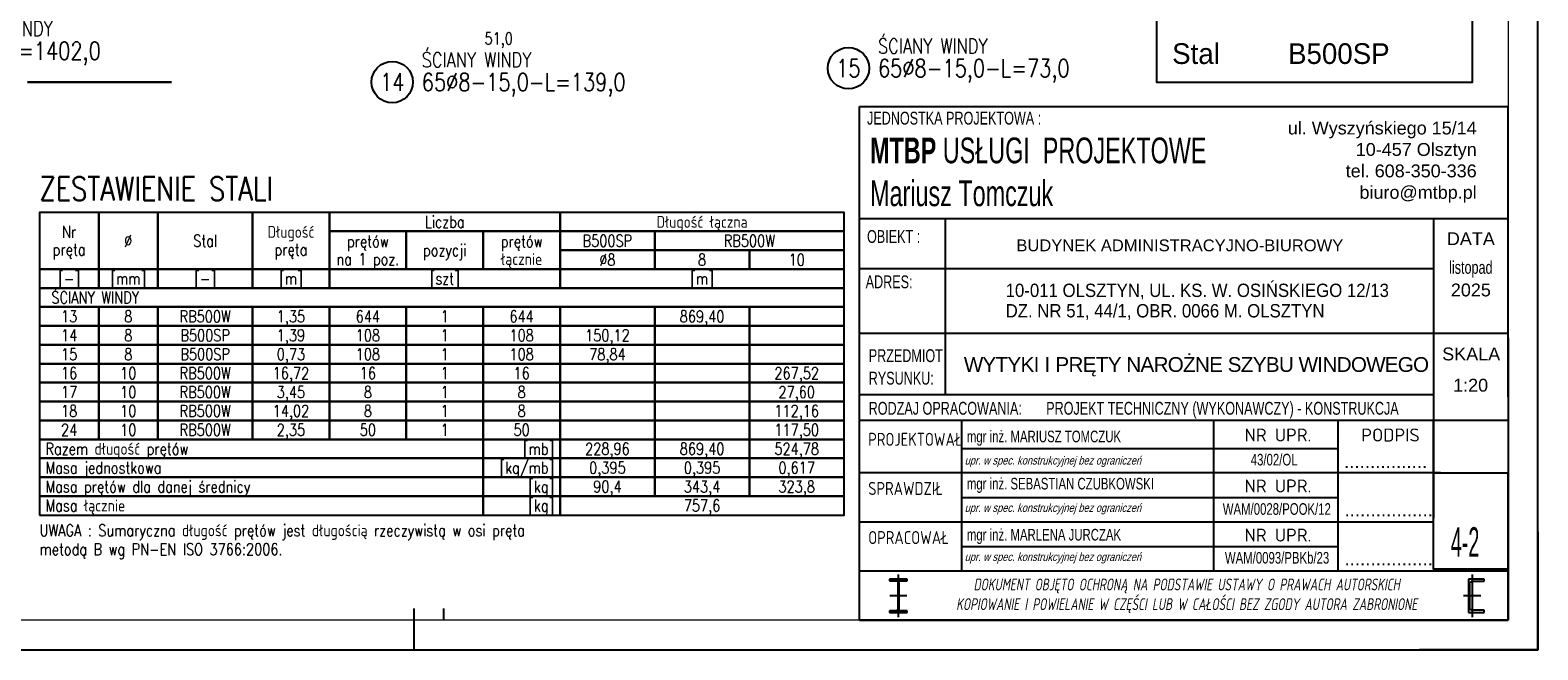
# Model space of a CAD drawing. Header units: millimetres. Extents: x 49320 to 60117, y -4209 to 20568.
# Tile 166 of 252: x 56337 to 56846, y 605 to 815. Entities that reach past the tile are written whole.
import ezdxf
from ezdxf.enums import TextEntityAlignment as Align

# ---------------------------------------------------------------- set-up
doc = ezdxf.new("R2010")
doc.units = ezdxf.units.MM
for name, color, linetype, lineweight in [('_UA- tabelka_Nr_pióra__7', 7, 'Continuous', 13), ('M_Ramki do druku', 7, 'Continuous', 25), ('M_Ramki rysunków', 2, 'Continuous', 25)]:
    doc.layers.add(name, color=color, linetype=linetype, lineweight=lineweight)
for name, color, linetype in [('e-cad_cienkie', 1, 'Continuous'), ('e-cad_opisy', 7, 'Continuous'), ('e-cad_prety_widok', 3, 'Continuous'), ('e-cad_wymiary', 1, 'Continuous'), ('M_Ramki markery', 1, 'Continuous'), ('M_Ramki znaczniki', 6, 'Continuous'), ('NR RYS', 10, 'Continuous'), ('RAMKA', 3, 'Continuous'), ('specbud-opisy', 3, 'Continuous'), ('specub-przekrój', 6, 'Continuous')]:
    doc.layers.add(name, color=color, linetype=linetype)
doc.layers.add('e-cad_rzutnie', color=61, linetype='Continuous', plot=False)
doc.styles.add('ARIAL', font='txt')
doc.styles.add('e-cad_1', font='simplex.shx', dxfattribs={"width": 0.8})
doc.styles.add('MCAD_TS', font='GENISO.SHX', dxfattribs={"width": 0.8})
doc.styles.add('SPECBUD_TXT', font='txt')
doc.styles.add('tabela1', font='txt', dxfattribs={"width": 0.5})

# ---------------------------------------------------------------- blocks, each defined once
blk = doc.blocks.new('Znacznik_narozny_v2')
at = {"layer": 'M_Ramki znaczniki'}
blk.add_lwpolyline([(0, -20), (0, 0), (20, 0)], dxfattribs=at)
blk = doc.blocks.new('*U398')
at = {"layer": 'M_Ramki do druku'}
blk.add_line((485, 5), (485, 0), dxfattribs=at)
at = {"layer": 'M_Ramki markery'}
for p, q in [((485, 7), (485, 5)), ((490, 7), (490, 5))]:
    blk.add_line(p, q, dxfattribs=at)
at = {"layer": 'M_Ramki rysunków', "color": 0, "linetype": 'ByBlock', "lineweight": -2}
blk.add_lwpolyline([(20, 5), (20, 292), (670, 292), (670, 5)], close=True, dxfattribs=at)
at = {"layer": 'M_Ramki znaczniki', "rotation": 180}
blk.add_blockref('Znacznik_narozny_v2', (675, 0), dxfattribs=at)
at = {"layer": 'M_Ramki do druku', "style": 'MCAD_TS', "width": 0.8}
for tag, p in [('KOMENTARZ', (11.54, 30.57)), ('RYSUNEK', (15.28, 30.57)), ('DATA', (19.02, 30.57))]:
    blk.add_attdef(tag, p, '', height=2, rotation=90, dxfattribs=at)
blk = doc.blocks.new('e-cad_ZelbetOpis_7')
blk.add_circle((5, 5), 3.5)
at = {"layer": 'e-cad_opisy', "style": 'e-cad_1', "width": 0.8, "flags": 1}
for tag, p in [('SREDNICA', (25, 8)), ('DLUGOSC', (25, 7.5)), ('KOD', (30, 8)), ('HAK_1', (30, 7.5)), ('SZT', (25, 7)), ('GATUNEK_STALI', (25, 6.5)), ('OPIS_2', (25, 5.5)), ('KLASA_STALI', (25, 6)), ('A', (30, 6.5)), ('C', (30, 5.5)), ('HAK_2', (30, 7)), ('B', (30, 6)), ('D', (30, 5)), ('E', (30, 4.5)), ('F', (30, 4)), ('R', (30, 3.5)), ('HAK_1_DLUGOSC', (30, 3)), ('HAK_2_DLUGOSC', (30, 2.5)), ('KIERUNEK', (30, 2))]:
    blk.add_attdef(tag, p, '', height=0.3, dxfattribs=at)
at = {"layer": 'e-cad_opisy', "style": 'e-cad_1', "width": 0.8}
blk.add_attdef('NR', text='', height=3, dxfattribs=at).set_placement((5, 3.5), align=Align.CENTER)
for tag, p in [('OPIS_1', (10, 3.5)), ('UWAGI', (10, -6))]:
    blk.add_attdef(tag, p, '', height=3, dxfattribs=at)
at = {"layer": 'e-cad_rzutnie', "style": 'e-cad_1', "width": 0.8}
blk.add_attdef('POZYCJA', (10, 7.5), '', height=2.5, dxfattribs=at)
blk = doc.blocks.new('NR')
at = {"layer": 'NR RYS', "linetype": 'Continuous'}
blk.add_lwpolyline([(-0.122, 1.626), (1.143, 1.626), (1.143, 0), (-0.122, 0)], close=True, dxfattribs=at)
at = {"layer": 'NR RYS', "style": 'tabela1', "width": 0.5}
blk.add_attdef('NR', (0.171, 0.208), '', height=0.5, dxfattribs=at)

msp = doc.modelspace()

# ---------------------------------------------------------------- linework, layer by layer
at = {"color": 0}
for p, q in [((56616.92, 615.29), (56616.92, 789.22)), ((56616.92, 789.22), (56836.32, 789.22)), ((56836.32, 751.28), (56836.32, 789.22)), ((56616.92, 751.28), (56836.32, 751.28)), ((56616.92, 751.28), (56836.32, 751.28)), ((56616.92, 751.28), (56836.32, 751.28)), ((56616.92, 751.28), (56836.32, 751.28)), ((56616.92, 751.28), (56811.03, 751.28)), ((56645.98, 751.28), (56645.98, 691.62)), ((56811.03, 751.28), (56811.03, 682.98)), ((56811.03, 751.28), (56836.32, 751.28)), ((56836.32, 690.89), (56836.32, 751.28)), ((56616.92, 734.36), (56811.03, 734.36)), ((56616.92, 712.48), (56811.03, 712.48)), ((56811.03, 712.48), (56836.32, 712.48)), ((56836.32, 710.91), (56836.32, 692.2)), ((56836.32, 707.58), (56836.32, 710.91)), ((56836.32, 705.96), (56836.32, 615.29)), ((56811.03, 691.62), (56616.92, 691.62)), ((56811.03, 691.62), (56667.18, 691.62)), ((56811.03, 691.62), (56667.18, 691.62)), ((56616.92, 682.98), (56836.32, 682.98)), ((56651.53, 631.91), (56651.53, 682.98)), ((56736.81, 631.91), (56736.81, 682.98)), ((56778.68, 682.98), (56778.68, 631.91)), ((56811.03, 649.89), (56811.03, 682.98)), ((56811.03, 649.89), (56811.03, 682.98)), ((56811.03, 682.98), (56811.03, 649.89)), ((56651.53, 673.46), (56778.59, 673.46)), ((56813.46, 665.15), (56616.92, 665.15)), ((56813.46, 665.15), (56616.92, 665.15)), ((56836.32, 615.29), (56836.32, 665.15)), ((56651.53, 656.84), (56778.59, 656.84)), ((56811.03, 648.53), (56616.92, 648.53)), ((56811.03, 648.53), (56616.92, 648.53)), ((56651.53, 640.22), (56778.59, 640.22)), ((56836.32, 631.91), (56616.92, 631.91)), ((56633.03, 629.25), (56627.14, 629.25)), ((56627.14, 629.25), (56627.14, 628.69)), ((56627.14, 628.69), (56629.33, 628.69)), ((56629.33, 628.69), (56629.44, 628.68)), ((56629.44, 628.68), (56629.55, 628.65)), ((56629.55, 628.65), (56629.65, 628.6)), ((56629.65, 628.6), (56629.73, 628.53)), ((56629.73, 628.53), (56629.8, 628.44)), ((56629.8, 628.44), (56629.85, 628.34)), ((56629.85, 628.34), (56629.89, 628.24)), ((56629.89, 628.24), (56629.9, 628.13)), ((56629.9, 628.13), (56629.9, 619.08)), ((56630.09, 630.85), (56630.09, 616.35)), ((56630.28, 628.13), (56630.29, 628.24)), ((56630.28, 628.13), (56630.28, 619.08)), ((56630.29, 628.24), (56630.32, 628.34)), ((56630.32, 628.34), (56630.37, 628.44)), ((56630.37, 628.44), (56630.44, 628.53)), ((56630.44, 628.53), (56630.53, 628.6)), ((56630.53, 628.6), (56630.62, 628.65)), ((56630.62, 628.65), (56630.73, 628.68)), ((56630.73, 628.68), (56630.84, 628.69)), ((56630.84, 628.69), (56633.03, 628.69)), ((56633.03, 628.69), (56633.03, 629.25)), ((56828.12, 629.25), (56822.88, 629.25)), ((56822.88, 629.25), (56822.88, 617.96)), ((56823.28, 627.55), (56823.3, 627.74)), ((56823.28, 619.65), (56823.28, 627.55)), ((56823.3, 627.74), (56823.36, 627.92)), ((56823.36, 627.92), (56823.44, 628.09)), ((56823.44, 628.09), (56823.56, 628.24)), ((56823.56, 628.24), (56823.71, 628.36)), ((56823.71, 628.36), (56823.88, 628.45)), ((56823.88, 628.45), (56824.06, 628.5)), ((56824.06, 628.5), (56824.25, 628.52)), ((56824.15, 630.85), (56824.15, 616.35)), ((56824.25, 628.52), (56828.12, 628.52)), ((56828.12, 628.52), (56828.12, 629.25)), ((56633, 623.6), (56627.17, 623.6)), ((56827.06, 623.6), (56821.23, 623.6)), ((56627.14, 618.51), (56627.14, 617.96)), ((56629.33, 618.51), (56627.14, 618.51)), ((56627.14, 617.96), (56633.03, 617.96)), ((56629.33, 618.51), (56629.44, 618.53)), ((56629.44, 618.53), (56629.55, 618.56)), ((56629.55, 618.56), (56629.65, 618.61)), ((56629.65, 618.61), (56629.73, 618.68)), ((56629.73, 618.68), (56629.8, 618.77)), ((56629.8, 618.77), (56629.85, 618.86)), ((56629.85, 618.86), (56629.89, 618.97)), ((56629.89, 618.97), (56629.9, 619.08)), ((56630.28, 619.08), (56630.29, 618.97)), ((56630.29, 618.97), (56630.32, 618.86)), ((56630.32, 618.86), (56630.37, 618.77)), ((56630.37, 618.77), (56630.44, 618.68)), ((56630.44, 618.68), (56630.53, 618.61)), ((56630.53, 618.61), (56630.62, 618.56)), ((56630.62, 618.56), (56630.73, 618.53)), ((56630.73, 618.53), (56630.84, 618.51)), ((56633.03, 618.51), (56630.84, 618.51)), ((56633.03, 617.96), (56633.03, 618.51)), ((56822.88, 617.96), (56828.12, 617.96)), ((56823.3, 619.46), (56823.28, 619.65)), ((56823.36, 619.28), (56823.3, 619.46)), ((56823.44, 619.11), (56823.36, 619.28)), ((56823.56, 618.97), (56823.44, 619.11)), ((56823.71, 618.85), (56823.56, 618.97)), ((56823.88, 618.76), (56823.71, 618.85)), ((56824.06, 618.7), (56823.88, 618.76)), ((56824.25, 618.68), (56824.06, 618.7)), ((56828.12, 618.68), (56824.25, 618.68)), ((56828.12, 617.96), (56828.12, 618.68)), ((56836.32, 615.29), (56616.92, 615.29)), ((56836.32, 615.29), (56616.92, 615.29)), ((56616.92, 615.29), (56836.32, 615.29)), ((56619.88, 615.29), (56655.19, 615.29)), ((56765.56, 615.29), (56804.94, 615.29)), ((56765.56, 615.29), (56804.94, 615.29))]:
    msp.add_line(p, q, dxfattribs=at)
msp.add_line((56811.03, 751.28), (56836.32, 751.28))
at = {"layer": 'e-cad_cienkie', "ltscale": 0.8}
for points in [[(56339.73, 734.13), (56359.73, 734.13), (56359.73, 753.33), (56339.73, 753.33)], [(56359.73, 734.13), (56379.73, 734.13), (56379.73, 753.33), (56359.73, 753.33)], [(56379.73, 734.13), (56411.73, 734.13), (56411.73, 753.33), (56379.73, 753.33)], [(56411.73, 734.13), (56437.73, 734.13), (56437.73, 753.33), (56411.73, 753.33)], [(56437.73, 746.93), (56515.73, 746.93), (56515.73, 753.33), (56437.73, 753.33)], [(56515.73, 746.93), (56611.73, 746.93), (56611.73, 753.33), (56515.73, 753.33)], [(56437.73, 734.13), (56463.73, 734.13), (56463.73, 746.93), (56437.73, 746.93)], [(56463.73, 734.13), (56489.73, 734.13), (56489.73, 746.93), (56463.73, 746.93)], [(56489.73, 734.13), (56515.73, 734.13), (56515.73, 746.93), (56489.73, 746.93)], [(56515.73, 740.53), (56547.73, 740.53), (56547.73, 746.93), (56515.73, 746.93)], [(56547.73, 740.53), (56611.73, 740.53), (56611.73, 746.93), (56547.73, 746.93)], [(56515.73, 734.13), (56547.73, 734.13), (56547.73, 740.53), (56515.73, 740.53)], [(56547.73, 734.13), (56579.73, 734.13), (56579.73, 740.53), (56547.73, 740.53)], [(56579.73, 734.13), (56611.73, 734.13), (56611.73, 740.53), (56579.73, 740.53)], [(56339.73, 727.73), (56359.73, 727.73), (56359.73, 734.13), (56339.73, 734.13)], [(56359.73, 727.73), (56379.73, 727.73), (56379.73, 734.13), (56359.73, 734.13)], [(56379.73, 727.73), (56411.73, 727.73), (56411.73, 734.13), (56379.73, 734.13)], [(56411.73, 727.73), (56437.73, 727.73), (56437.73, 734.13), (56411.73, 734.13)], [(56437.73, 727.73), (56515.73, 727.73), (56515.73, 734.13), (56437.73, 734.13)], [(56515.73, 727.73), (56611.73, 727.73), (56611.73, 734.13), (56515.73, 734.13)], [(56339.73, 721.33), (56611.73, 721.33), (56611.73, 727.73), (56339.73, 727.73)], [(56339.73, 714.93), (56359.73, 714.93), (56359.73, 721.33), (56339.73, 721.33)], [(56359.73, 714.93), (56379.73, 714.93), (56379.73, 721.33), (56359.73, 721.33)], [(56379.73, 714.93), (56411.73, 714.93), (56411.73, 721.33), (56379.73, 721.33)], [(56411.73, 714.93), (56437.73, 714.93), (56437.73, 721.33), (56411.73, 721.33)], [(56437.73, 714.93), (56463.73, 714.93), (56463.73, 721.33), (56437.73, 721.33)], [(56463.73, 714.93), (56489.73, 714.93), (56489.73, 721.33), (56463.73, 721.33)], [(56489.73, 714.93), (56515.73, 714.93), (56515.73, 721.33), (56489.73, 721.33)], [(56515.73, 714.93), (56547.73, 714.93), (56547.73, 721.33), (56515.73, 721.33)], [(56547.73, 714.93), (56579.73, 714.93), (56579.73, 721.33), (56547.73, 721.33)], [(56579.73, 714.93), (56611.73, 714.93), (56611.73, 721.33), (56579.73, 721.33)], [(56339.73, 708.53), (56359.73, 708.53), (56359.73, 714.93), (56339.73, 714.93)], [(56359.73, 708.53), (56379.73, 708.53), (56379.73, 714.93), (56359.73, 714.93)], [(56379.73, 708.53), (56411.73, 708.53), (56411.73, 714.93), (56379.73, 714.93)], [(56411.73, 708.53), (56437.73, 708.53), (56437.73, 714.93), (56411.73, 714.93)], [(56437.73, 708.53), (56463.73, 708.53), (56463.73, 714.93), (56437.73, 714.93)], [(56463.73, 708.53), (56489.73, 708.53), (56489.73, 714.93), (56463.73, 714.93)], [(56489.73, 708.53), (56515.73, 708.53), (56515.73, 714.93), (56489.73, 714.93)], [(56515.73, 708.53), (56547.73, 708.53), (56547.73, 714.93), (56515.73, 714.93)], [(56547.73, 708.53), (56579.73, 708.53), (56579.73, 714.93), (56547.73, 714.93)], [(56579.73, 708.53), (56611.73, 708.53), (56611.73, 714.93), (56579.73, 714.93)], [(56339.73, 702.13), (56359.73, 702.13), (56359.73, 708.53), (56339.73, 708.53)], [(56359.73, 702.13), (56379.73, 702.13), (56379.73, 708.53), (56359.73, 708.53)], [(56379.73, 702.13), (56411.73, 702.13), (56411.73, 708.53), (56379.73, 708.53)], [(56411.73, 702.13), (56437.73, 702.13), (56437.73, 708.53), (56411.73, 708.53)], [(56437.73, 702.13), (56463.73, 702.13), (56463.73, 708.53), (56437.73, 708.53)], [(56463.73, 702.13), (56489.73, 702.13), (56489.73, 708.53), (56463.73, 708.53)], [(56489.73, 702.13), (56515.73, 702.13), (56515.73, 708.53), (56489.73, 708.53)], [(56515.73, 702.13), (56547.73, 702.13), (56547.73, 708.53), (56515.73, 708.53)], [(56547.73, 702.13), (56579.73, 702.13), (56579.73, 708.53), (56547.73, 708.53)], [(56579.73, 702.13), (56611.73, 702.13), (56611.73, 708.53), (56579.73, 708.53)], [(56339.73, 695.73), (56359.73, 695.73), (56359.73, 702.13), (56339.73, 702.13)], [(56359.73, 695.73), (56379.73, 695.73), (56379.73, 702.13), (56359.73, 702.13)], [(56379.73, 695.73), (56411.73, 695.73), (56411.73, 702.13), (56379.73, 702.13)], [(56411.73, 695.73), (56437.73, 695.73), (56437.73, 702.13), (56411.73, 702.13)], [(56437.73, 695.73), (56463.73, 695.73), (56463.73, 702.13), (56437.73, 702.13)], [(56463.73, 695.73), (56489.73, 695.73), (56489.73, 702.13), (56463.73, 702.13)], [(56489.73, 695.73), (56515.73, 695.73), (56515.73, 702.13), (56489.73, 702.13)], [(56515.73, 695.73), (56547.73, 695.73), (56547.73, 702.13), (56515.73, 702.13)], [(56547.73, 695.73), (56579.73, 695.73), (56579.73, 702.13), (56547.73, 702.13)], [(56579.73, 695.73), (56611.73, 695.73), (56611.73, 702.13), (56579.73, 702.13)], [(56339.73, 689.33), (56359.73, 689.33), (56359.73, 695.73), (56339.73, 695.73)], [(56359.73, 689.33), (56379.73, 689.33), (56379.73, 695.73), (56359.73, 695.73)], [(56379.73, 689.33), (56411.73, 689.33), (56411.73, 695.73), (56379.73, 695.73)], [(56411.73, 689.33), (56437.73, 689.33), (56437.73, 695.73), (56411.73, 695.73)], [(56437.73, 689.33), (56463.73, 689.33), (56463.73, 695.73), (56437.73, 695.73)], [(56463.73, 689.33), (56489.73, 689.33), (56489.73, 695.73), (56463.73, 695.73)], [(56489.73, 689.33), (56515.73, 689.33), (56515.73, 695.73), (56489.73, 695.73)], [(56515.73, 689.33), (56547.73, 689.33), (56547.73, 695.73), (56515.73, 695.73)], [(56547.73, 689.33), (56579.73, 689.33), (56579.73, 695.73), (56547.73, 695.73)], [(56579.73, 689.33), (56611.73, 689.33), (56611.73, 695.73), (56579.73, 695.73)], [(56339.73, 682.93), (56359.73, 682.93), (56359.73, 689.33), (56339.73, 689.33)], [(56359.73, 682.93), (56379.73, 682.93), (56379.73, 689.33), (56359.73, 689.33)], [(56379.73, 682.93), (56411.73, 682.93), (56411.73, 689.33), (56379.73, 689.33)], [(56411.73, 682.93), (56437.73, 682.93), (56437.73, 689.33), (56411.73, 689.33)], [(56437.73, 682.93), (56463.73, 682.93), (56463.73, 689.33), (56437.73, 689.33)], [(56463.73, 682.93), (56489.73, 682.93), (56489.73, 689.33), (56463.73, 689.33)], [(56489.73, 682.93), (56515.73, 682.93), (56515.73, 689.33), (56489.73, 689.33)], [(56515.73, 682.93), (56547.73, 682.93), (56547.73, 689.33), (56515.73, 689.33)], [(56547.73, 682.93), (56579.73, 682.93), (56579.73, 689.33), (56547.73, 689.33)], [(56579.73, 682.93), (56611.73, 682.93), (56611.73, 689.33), (56579.73, 689.33)], [(56339.73, 676.53), (56359.73, 676.53), (56359.73, 682.93), (56339.73, 682.93)], [(56359.73, 676.53), (56379.73, 676.53), (56379.73, 682.93), (56359.73, 682.93)], [(56379.73, 676.53), (56411.73, 676.53), (56411.73, 682.93), (56379.73, 682.93)], [(56411.73, 676.53), (56437.73, 676.53), (56437.73, 682.93), (56411.73, 682.93)], [(56437.73, 676.53), (56463.73, 676.53), (56463.73, 682.93), (56437.73, 682.93)], [(56463.73, 676.53), (56489.73, 676.53), (56489.73, 682.93), (56463.73, 682.93)], [(56489.73, 676.53), (56515.73, 676.53), (56515.73, 682.93), (56489.73, 682.93)], [(56515.73, 676.53), (56547.73, 676.53), (56547.73, 682.93), (56515.73, 682.93)], [(56547.73, 676.53), (56579.73, 676.53), (56579.73, 682.93), (56547.73, 682.93)], [(56579.73, 676.53), (56611.73, 676.53), (56611.73, 682.93), (56579.73, 682.93)], [(56339.73, 670.13), (56489.73, 670.13), (56489.73, 676.53), (56339.73, 676.53)], [(56489.73, 670.13), (56515.73, 670.13), (56515.73, 676.53), (56489.73, 676.53)], [(56515.73, 670.13), (56547.73, 670.13), (56547.73, 676.53), (56515.73, 676.53)], [(56547.73, 670.13), (56579.73, 670.13), (56579.73, 676.53), (56547.73, 676.53)], [(56579.73, 670.13), (56611.73, 670.13), (56611.73, 676.53), (56579.73, 676.53)], [(56339.73, 663.73), (56489.73, 663.73), (56489.73, 670.13), (56339.73, 670.13)], [(56489.73, 663.73), (56515.73, 663.73), (56515.73, 670.13), (56489.73, 670.13)], [(56515.73, 663.73), (56547.73, 663.73), (56547.73, 670.13), (56515.73, 670.13)], [(56547.73, 663.73), (56579.73, 663.73), (56579.73, 670.13), (56547.73, 670.13)], [(56579.73, 663.73), (56611.73, 663.73), (56611.73, 670.13), (56579.73, 670.13)], [(56339.73, 657.33), (56489.73, 657.33), (56489.73, 663.73), (56339.73, 663.73)], [(56489.73, 657.33), (56515.73, 657.33), (56515.73, 663.73), (56489.73, 663.73)], [(56515.73, 657.33), (56547.73, 657.33), (56547.73, 663.73), (56515.73, 663.73)], [(56547.73, 657.33), (56579.73, 657.33), (56579.73, 663.73), (56547.73, 663.73)], [(56579.73, 657.33), (56611.73, 657.33), (56611.73, 663.73), (56579.73, 663.73)], [(56339.73, 650.93), (56489.73, 650.93), (56489.73, 657.33), (56339.73, 657.33)], [(56489.73, 650.93), (56515.73, 650.93), (56515.73, 657.33), (56489.73, 657.33)], [(56515.73, 650.93), (56611.73, 650.93), (56611.73, 657.33), (56515.73, 657.33)]]:
    msp.add_lwpolyline(points, close=True, dxfattribs=at)
at = {"layer": 'e-cad_prety_widok', "ltscale": 0.8}
msp.add_lwpolyline([(56335.61, 797.4, 0.8, 0.8, 0), (56384.36, 797.4, 0, 0, 0)], format="xyseb", dxfattribs=at)
at = {"layer": 'RAMKA', "linetype": 'Continuous'}
msp.add_lwpolyline([(55496.32, 605.29), (56846.32, 605.29), (56846.32, 1199.29), (55496.32, 1199.29)], close=True, dxfattribs=at)
at = {"layer": 'specub-przekrój'}
msp.add_lwpolyline([(56717.47, 831.34), (56824.1, 831.34), (56824.1, 797.28), (56717.47, 797.28)], close=True, dxfattribs=at)

# ---------------------------------------------------------------- block references
at = {"color": 0, "xscale": 20, "yscale": 20, "zscale": 20}
msp.add_blockref('NR', (56813.46, 632.64), dxfattribs=at).add_auto_attribs({'NR': '4-2'})
at = {"layer": 'e-cad_opisy', "ltscale": 0.8, "xscale": 2, "yscale": 2, "zscale": 2}
for p, values in [((56287.16, 798.01), {'OPIS_1': '8%%c10-L=1402,0', 'NR': '18', 'POZYCJA': 'ŚCIANY WINDY'}), ((56603.22, 792.13), {'OPIS_1': '65%%c8-15,0-L=73,0', 'NR': '15', 'POZYCJA': 'ŚCIANY WINDY'}), ((56448.97, 787.43), {'OPIS_1': '65%%c8-15,0-L=139,0', 'NR': '14', 'POZYCJA': 'ŚCIANY WINDY'})]:
    msp.add_blockref('e-cad_ZelbetOpis_7', p, dxfattribs=at).add_auto_attribs(values)
at = {"layer": 'e-cad_wymiary', "color": 0, "lineweight": 0, "ltscale": 2.844444, "xscale": 2, "yscale": 2, "zscale": 2}
msp.add_blockref('*U398', (55496.32, 605.29), dxfattribs=at)

# ---------------------------------------------------------------- texts
at = {"color": 156, "style": 'ARIAL', "width": 0.7}
for s, height, p in [('JEDNOSTKA PROJEKTOWA : ', 4.3531, (56619.51, 783.05)), ('OBIEKT : ', 4.353, (56619.51, 743)), ('ADRES: ', 4.353, (56619.05, 727.66)), ('PRZEDMIOT', 4.353, (56620.09, 702.68)), ('RYSUNKU:', 4.353, (56620.09, 695.06)), ('RODZAJ OPRACOWANIA:', 4.3531, (56620.07, 684.87))]:
    msp.add_text(s, height=height, dxfattribs=at).set_placement(p)
at = {"color": 156, "style": 'ARIAL'}
for s, p in [('DATA', (56823.67, 744.43)), ('SKALA', (56823.79, 705.43))]:
    msp.add_text(s, height=4.353, dxfattribs=at).set_placement(p, align=Align.MIDDLE)
at = {"lineweight": 15, "style": 'ARIAL', "width": 0.7}
msp.add_text('listopad', height=4.353, dxfattribs=at).set_placement((56823.67, 734.18), align=Align.MIDDLE)
at = {"lineweight": 15, "style": 'ARIAL'}
for s, p in [('2025', (56823.67, 727.08)), ('1:20', (56823.59, 694.85))]:
    msp.add_text(s, height=4.353, dxfattribs=at).set_placement(p, align=Align.MIDDLE)
at = {"color": 0, "style": 'ARIAL', "width": 0.7}
for s, height, p in [('PROJEKT TECHNICZNY (WYKONAWCZY) - KONSTRUKCJA', 4.3531, (56680.09, 684.87)), ('mgr inż. MARIUSZ TOMCZUK', 3.9341, (56653.26, 675.54)), ('mgr inż. SEBASTIAN CZUBKOWSKI', 3.9341, (56653.26, 659.57)), ('mgr inż. MARLENA JURCZAK', 3.9341, (56653.26, 642.3))]:
    msp.add_text(s, height=height, dxfattribs=at).set_placement(p)
at = {"color": 0, "style": 'ARIAL', "oblique": 15, "width": 0.8}
for p in [(56651.66, 668), (56651.66, 651.98), (56651.66, 635.36)]:
    msp.add_text(' upr. w spec. konstrukcyjnej bez ograniczeń', height=2.8, dxfattribs=at).set_placement(p)
at = {"color": 0, "style": 'ARIAL', "width": 0.7}
for s, height, p in [('43/02/OL', 3.934, (56757.17, 669.74)), ('WAM/0028/POOK/12', 3.9341, (56758.07, 653.04)), ('WAM/0093/PBKb/23', 3.9341, (56758.15, 636.53))]:
    msp.add_text(s, height=height, dxfattribs=at).set_placement(p, align=Align.MIDDLE)
at = {"color": 0, "style": 'ARIAL'}
msp.add_text('................', height=4.5321, dxfattribs=at).set_placement((56780.79, 666.79))
at = {"color": 0, "lineweight": 15, "attachment_point": 5, "style": 'ARIAL'}
for s, insert, char_height, width in [('\\pxql;{\\W0.65;\\fArial|b1|i0|c238|p34;\\C32;\\c2325447;MTBP \\fArial|b0|i0|c238|p34;USŁUGI  PROJEKTOWE\\P\\C0;Mariusz Tomczuk}', (56953.42, 766.99), 8.7062, 665.7803), ('\\A1;\\pxqr;ul. Wyszyńskiego 15/14 \\P10-457 Olsztyn\\Ptel. 608-350-336\\Pbiuro@mtbp.pl', (56793.07, 770.34), 4.3531, 65.1552), ('{\\fISOCPEUR|b0|i0|c0|p34;\\Q10;\\W0.7;DOKUMENT OBJĘTO OCHRONĄ NA PODSTAWIE USTAWY O PRAWACH AUTORSKICH\\PKOPIOWANIE I POWIELANIE W CZĘŚCI LUB W CAŁOŚCI BEZ ZGODY AUTORA ZABRONIONE\\Q0; }', (56727.6, 623.59), 4, 241.1034)]:
    msp.add_mtext(s, dxfattribs=dict(at, insert=insert, char_height=char_height, width=width))
at = {"color": 0, "char_height": 4.5321, "width": 30.9592, "attachment_point": 1, "style": 'ARIAL'}
for insert in [(56780.94, 655.03), (56780.94, 638.41)]:
    msp.add_mtext('.................', dxfattribs=dict(at, insert=insert))
at = {"layer": '_UA- tabelka_Nr_pióra__7', "color": 0, "linetype": 'Continuous', "lineweight": 13, "attachment_point": 7, "line_spacing_factor": 0.918851, "style": 'ARIAL'}
for s, insert, char_height, width in [('\\A1;\\pxqc;\\PBUDYNEK ADMINISTRACYJNO-BIUROWY', (56646.64, 740.12), 4, 157.2455), ('\\A1;\\pxqc;{\\W0.9;\\P\\pq*,t0;\\fArial CE|b0|i0|c238|p34;\\H1.128205x;10-011 OLSZTYN, UL. KS. W. OSIŃSKIEGO 12/13\\PDZ. NR 51, 44/1, OBR. 0066 M. OLSZTYN}', (56666.38, 716.95), 4, 157.2455), ('\\A1;{\\fISOCPEUR|b0|i0|c238|p34;\\W0.8;PROJEKTOWAŁ}', (56619.92, 674.33), 4.4, 31.0885), ('\\A1;{\\fISOCPEUR|b0|i0|c238|p34;NR UPR.}', (56747.18, 675.8), 4.4, 23.5582), ('\\A1;{\\fISOCPEUR|b0|i0|c238|p34;PODPIS}', (56786.65, 675.8), 4.4, 23.5582), ('\\A1;{\\fISOCPEUR|b0|i0|c238|p34;\\W0.8;SPRAWDZIŁ}', (56619.92, 657.71), 4.4, 31.0885), ('\\A1;{\\fISOCPEUR|b0|i0|c238|p34;NR UPR.}', (56747.18, 658.55), 4.4, 23.5582), ('\\A1;{\\W0.8;\\fISOCPEUR|b0|i0|c238|p34;OPRACOWAŁ}', (56619.92, 641.08), 4.4, 31.0885), ('\\A1;{\\fISOCPEUR|b0|i0|c238|p34;NR UPR.}', (56747.18, 641.93), 4.4, 23.5582)]:
    msp.add_mtext(s, dxfattribs=dict(at, insert=insert, char_height=char_height, width=width))
at = {"layer": '_UA- tabelka_Nr_pióra__7', "linetype": 'Continuous', "lineweight": 13, "insert": (56730.76, 701.1), "char_height": 5, "width": 259.1101, "attachment_point": 5, "line_spacing_factor": 0.918851, "style": 'ARIAL'}
msp.add_mtext('\\A1;{\\T0.95;WYTYKI I PRĘTY NAROŻNE SZYBU WINDOWEGO}', dxfattribs=at)
at = {"layer": 'e-cad_opisy', "ltscale": 0.8, "style": 'e-cad_1', "width": 0.8}
msp.add_text('51,0', height=4, dxfattribs=at).set_placement((56494.96, 812.19), align=Align.MIDDLE_CENTER)
for s, height, p in [('ZESTAWIENIE STALI', 8, (56339.73, 757.33)), ('ŚCIANY WINDY', 4, (56343.73, 722.53)), ('Razem długość prętów', 4, (56341.73, 671.33)), ('Masa jednostkowa', 4, (56341.73, 664.93)), ('Masa prętów dla danej średnicy', 4, (56341.73, 658.53)), ('Masa łącznie', 4, (56341.73, 652.13)), ('UWAGA : Sumaryczna długość prętów jest długością rzeczywistą w osi pręta', 4, (56339.73, 643.73)), ('metodą B wg PN-EN ISO 3766:2006.', 4, (56339.73, 637.33))]:
    msp.add_text(s, height=height, dxfattribs=at).set_placement(p)
for s, p in [('Długość', (56424.73, 744.73)), ('Liczba', (56476.73, 748.13)), ('Długość łączna', (56563.73, 748.13)), ('Nr', (56349.73, 744.73)), ('%%c', (56369.73, 741.73)), ('Stal', (56395.73, 741.73)), ('prętów', (56450.73, 741.53)), ('prętów', (56502.73, 741.53)), ('B500SP', (56531.73, 741.73)), ('RB500W', (56579.73, 741.73)), ('pręta', (56349.73, 738.73)), ('pręta', (56424.73, 738.73)), ('na 1 poz.', (56450.73, 735.53)), ('pozycji', (56476.73, 738.53)), ('łącznie', (56502.73, 735.53)), ('%%c8', (56531.73, 735.33)), ('8', (56563.73, 735.33)), ('10', (56595.73, 735.33)), ('[-]', (56349.73, 728.93)), ('[mm]', (56369.73, 728.93)), ('[-]', (56395.73, 728.93)), ('[m]', (56424.73, 728.93)), ('[szt]', (56476.73, 728.93)), ('[m]', (56563.73, 728.93)), ('13', (56349.73, 716.13)), ('8', (56369.73, 716.13)), ('RB500W', (56395.73, 716.13)), ('1,35', (56424.73, 716.13)), ('644', (56450.73, 716.13)), ('1', (56476.73, 716.13)), ('644', (56502.73, 716.13)), ('869,40', (56563.73, 716.13)), ('14', (56349.73, 709.73)), ('8', (56369.73, 709.73)), ('B500SP', (56395.73, 709.73)), ('1,39', (56424.73, 709.73)), ('108', (56450.73, 709.73)), ('1', (56476.73, 709.73)), ('108', (56502.73, 709.73)), ('150,12', (56531.73, 709.73)), ('15', (56349.73, 703.33)), ('8', (56369.73, 703.33)), ('B500SP', (56395.73, 703.33)), ('0,73', (56424.73, 703.33)), ('108', (56450.73, 703.33)), ('1', (56476.73, 703.33)), ('108', (56502.73, 703.33)), ('78,84', (56531.73, 703.33)), ('16', (56349.73, 696.93)), ('10', (56369.73, 696.93)), ('RB500W', (56395.73, 696.93)), ('16,72', (56424.73, 696.93)), ('16', (56450.73, 696.93)), ('1', (56476.73, 696.93)), ('16', (56502.73, 696.93)), ('267,52', (56595.73, 696.93)), ('17', (56349.73, 690.53)), ('10', (56369.73, 690.53)), ('RB500W', (56395.73, 690.53)), ('3,45', (56424.73, 690.53)), ('8', (56450.73, 690.53)), ('1', (56476.73, 690.53)), ('8', (56502.73, 690.53)), ('27,60', (56595.73, 690.53)), ('18', (56349.73, 684.13)), ('10', (56369.73, 684.13)), ('RB500W', (56395.73, 684.13)), ('14,02', (56424.73, 684.13)), ('8', (56450.73, 684.13)), ('8', (56502.73, 684.13)), ('112,16', (56595.73, 684.13)), ('1', (56476.73, 684.13)), ('24', (56349.73, 677.73)), ('10', (56369.73, 677.73)), ('RB500W', (56395.73, 677.73)), ('2,35', (56424.73, 677.73)), ('50', (56450.73, 677.73)), ('1', (56476.73, 677.73)), ('50', (56502.73, 677.73)), ('117,50', (56595.73, 677.73)), ('228,96', (56531.73, 671.33)), ('869,40', (56563.73, 671.33)), ('524,78', (56595.73, 671.33)), ('0,395', (56531.73, 664.93)), ('0,395', (56563.73, 664.93)), ('0,617', (56595.73, 664.93)), ('90,4', (56531.73, 658.53)), ('343,4', (56563.73, 658.53)), ('323,8', (56595.73, 658.53)), ('757,6', (56563.73, 652.13))]:
    msp.add_text(s, height=4, dxfattribs=at).set_placement(p, align=Align.CENTER)
for s, p in [('[mb]', (56513.73, 671.33)), ('[kg/mb]', (56513.73, 664.93)), ('[kg]', (56513.73, 658.53)), ('[kg]', (56513.73, 652.13))]:
    msp.add_text(s, height=4, dxfattribs=at).set_placement(p, align=Align.RIGHT)
at = {"layer": 'specbud-opisy', "color": 2, "char_height": 7, "attachment_point": 1, "style": 'SPECBUD_TXT'}
for s, insert in [('  Stal', (56717.47, 810.56)), ('B500SP', (56761.87, 810.56))]:
    msp.add_mtext(s, dxfattribs=dict(at, insert=insert))

doc.saveas('drawing.dxf')
